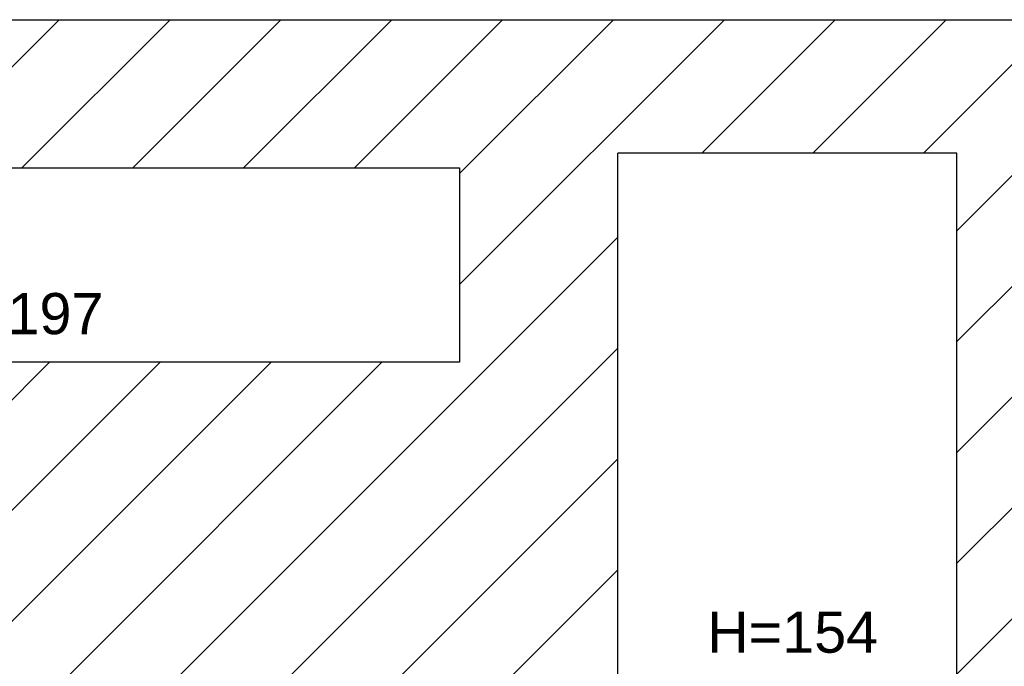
# Model space of a CAD drawing. Header units: millimetres. Extents: x 26866 to 1024070, y -428191 to 408885.
# Tile 197 of 248: x 193550 to 196541, y 402307 to 404272. Entities that reach past the tile are written whole.
import ezdxf

# ---------------------------------------------------------------- set-up
doc = ezdxf.new("R2010")
doc.units = ezdxf.units.MM
doc.header["$LTSCALE"] = 2
for name, color, linetype, lineweight in [('0_OPIS', 7, 'Continuous', 13), ('3DPLAN_A_TABELKA POMIESZCZEŃ', 7, 'Continuous', 0), ('3DPLAN_A_WYSOKOŚCI OPIS', 101, 'Continuous', 5)]:
    doc.layers.add(name, color=color, linetype=linetype, lineweight=lineweight)
for name, color, linetype in [('3DPLAN_A_KRESKOWANIE 1', 253, 'Continuous'), ('3DPLAN_A_OPIS', 8, 'Continuous'), ('3DPLAN_K_NOŚNA', 7, 'Continuous'), ('3DPLAN_K_OBRYS', 243, 'Continuous')]:
    doc.layers.add(name, color=color, linetype=linetype)
doc.styles.add('ARIAL', font='arial.ttf')
pattern_1 = [(45, (23044.838, -26883.88), (-16.83798, 16.83798), [])]

# ---------------------------------------------------------------- blocks, each defined once
blk = doc.blocks.new('kondygnacja -1')
at = {"layer": '3DPLAN_A_KRESKOWANIE 1'}
h = blk.add_hatch(dxfattribs=at)
h.set_pattern_fill('ANSI31', color=256, scale=7.5, style=0)
h.set_pattern_definition(pattern_1)
h.paths.add_polyline_path([(28277.96, -25048.84), (28251.61, -25048.84), (28251.61, -24793.84), (28278.18, -24793.84), (28278.18, -24762.84), (28219.61, -24762.84), (28219.61, -25047.84), (28216.61, -25047.84), (28216.61, -25076.84), (28271.99, -25076.84, 0.071944), (28277.96, -25048.84)], is_closed=False)
h.paths.add_polyline_path([(28278.18, -24762.84), (28278.18, -24793.84), (28403.61, -24793.84), (28403.61, -24846.84), (28416.61, -24846.84), (28416.61, -25048.84), (28382.61, -25048.84), (28382.61, -25076.84), (28454.16, -25076.84), (28454.16, -25047.84), (28433.61, -25047.84), (28433.61, -24852.84), (28471.61, -24852.84), (28471.61, -24793.84), (28641.61, -24793.84), (28641.61, -24865.6), (28641.61, -24873.28), (28641.61, -25034.84), (28626.61, -25034.84), (28626.61, -25047.84), (28604.61, -25047.84), (28604.61, -25076.84), (29072.61, -25076.84), (29072.61, -25049.84), (28668.61, -25049.84), (28668.61, -24698.84), (28724.61, -24698.84), (28724.61, -24683.84), (28670.61, -24683.84), (28670.61, -24472.84), (28713.61, -24472.84), (28713.61, -24430.84), (28681.49, -24430.84), (28681.49, -24372.84), (28278.18, -24372.84), (28278.18, -24417.84), (28488.61, -24417.84), (28488.61, -24476.84), (28322.83, -24476.84), (28349.41, -24616.84), (28515.61, -24616.84), (28515.61, -24654.34), (28536.61, -24654.34), (28536.61, -24413.34), (28639.61, -24413.34), (28639.61, -24762.34), (28536.61, -24762.34), (28536.61, -24724.34), (28515.61, -24724.34), (28515.61, -24762.84), (28464.61, -24762.84), (28464.61, -24784.84), (28424.61, -24784.84), (28424.61, -24762.84), (28278.18, -24762.84)], is_closed=False)
h = blk.add_hatch(dxfattribs=at)
h.set_pattern_fill('ANSI31', color=256, scale=7.5, style=0)
h.set_pattern_definition(pattern_1)
h.paths.add_polyline_path([(28641.61, -24865.6), (28641.61, -24873.28), (28641.61, -25034.84), (28626.61, -25034.84), (28626.61, -25047.84), (28604.61, -25047.84), (28604.61, -25076.84), (29072.61, -25076.84), (29072.61, -25049.84), (28668.61, -25049.84), (28668.61, -24698.84), (28724.61, -24698.84), (28724.61, -24683.84), (28670.61, -24683.84), (28670.61, -24472.84), (28713.61, -24472.84), (28713.61, -24430.84), (28681.49, -24430.84), (28681.49, -24372.84), (28278.18, -24372.84), (28278.18, -24417.84), (28488.61, -24417.84), (28488.61, -24476.84), (28322.83, -24476.84), (28349.41, -24616.84), (28515.61, -24616.84), (28515.61, -24654.34), (28536.61, -24654.34), (28536.61, -24413.34), (28639.61, -24413.34), (28639.61, -24762.34), (28536.61, -24762.34), (28536.61, -24724.34), (28515.61, -24724.34), (28515.61, -24793.84), (28641.61, -24793.84), (28641.61, -24865.6)], is_closed=False)
h.paths.add_polyline_path([(28814.61, -24698.84), (29109.61, -24698.84), (29109.61, -24471.84), (29093.61, -24471.84), (29093.61, -24683.84), (28814.61, -24683.84), (28814.61, -24698.84)], is_closed=False)
h = blk.add_hatch(dxfattribs=at)
h.set_pattern_fill('ANSI31', color=256, scale=7.5, style=0)
h.set_pattern_definition(pattern_1)
h.paths.add_polyline_path([(31677.49, -24430.84), (30214.87, -24430.84), (30214.87, -24470.84), (30429.61, -24470.84), (30429.61, -24477.84), (30447.61, -24477.84), (30447.61, -24818.84), (30476.61, -24818.84), (30476.61, -24470.84), (31012.61, -24470.84), (31012.61, -24478.84), (31079.61, -24478.84), (31079.61, -24470.84), (31638.61, -24470.84), (31638.61, -25036.84), (31079.61, -25036.84), (31079.61, -25028.84), (31012.61, -25028.84), (31012.61, -25036.84), (30611.38, -25036.84), (30611.38, -25072.84), (31023.61, -25072.84), (31034.61, -25082.84), (31034.61, -25330.84), (31023.61, -25340.84), (30831.4, -25340.84, -0.038531), (30832.58, -25356.18), (30832.58, -25371.84), (31079.61, -25371.84), (31079.61, -25072.84), (31638.61, -25072.84), (31638.61, -25943.84), (30832.58, -25943.84), (30832.58, -26009.84), (31677.49, -26009.84)])
h.paths.add_polyline_path([(30682.61, -26009.84), (30832.58, -26009.84), (30832.58, -25943.84), (30760.61, -25943.84), (30760.61, -25454.67), (30735.61, -25464.58), (30735.61, -25943.84), (30682.61, -25943.84)])
h.paths.add_polyline_path([(30679.61, -25371.84), (30735.61, -25371.84), (30735.61, -25464.58), (30760.61, -25454.67), (30760.61, -25371.84), (30832.58, -25371.84), (30832.58, -25356.18, 0.038531), (30831.4, -25340.84), (30679.61, -25340.84)])
h.paths.add_polyline_path([(30355.83, -25371.84), (30425.61, -25371.84), (30425.61, -25379.84), (30463.61, -25379.84), (30463.61, -25424.74), (30471.61, -25424.74), (30471.61, -25395.84), (30533.61, -25395.84), (30533.61, -25371.84), (30576.61, -25371.84), (30576.61, -25341.84), (30472.61, -25341.84), (30472.61, -25326.84), (30427.61, -25326.84), (30427.61, -25341.84), (30355.83, -25341.84)])
h.paths.add_polyline_path([(30456.61, -25936.84), (30425.61, -25936.84), (30425.61, -25945.84), (30380.61, -25945.84), (30380.61, -26009.84), (30512.61, -26009.84), (30512.61, -25943.84), (30466.61, -25943.84), (30466.61, -25712.84), (30456.61, -25712.84)])
h.paths.add_polyline_path([(28888.61, -25941.84), (28888.61, -26009.84), (29013.61, -26009.84), (29013.61, -25941.84)])
h.paths.add_polyline_path([(28591.17, -26009.84), (28591.17, -25944.84), (28547.61, -25944.84), (28547.61, -26009.84)])
h.paths.add_polyline_path([(28624.61, -25870.53), (28654.8, -25870.53), (28654.8, -25924.53), (28624.61, -25924.53), (28624.61, -25944.84), (28591.17, -25944.84), (28591.17, -26009.84), (28713.61, -26009.84), (28713.61, -25941.84), (28672.61, -25941.84), (28672.61, -25932.84), (28657.61, -25932.84), (28657.61, -25716.84), (28624.61, -25716.84)])
h.paths.add_polyline_path([(28372.61, -25944.84), (28328.61, -25944.84), (28328.61, -25907.84), (28282.61, -25907.84), (28282.61, -25944.84), (28248.61, -25944.84), (28248.61, -26009.84), (28372.61, -26009.84)])
h.paths.add_polyline_path([(28092.61, -25563.84), (28054.61, -25563.84), (28054.61, -25383.84), (28067.6, -25383.84), (28067.61, -25375.84), (28340.61, -25375.84), (28340.61, -25341.84), (28070.61, -25341.84), (28070.61, -25332.84), (28030.61, -25332.84), (28030.61, -25395.6), (28048.71, -25395.6), (28048.71, -25449.6), (28030.61, -25449.6), (28030.61, -26009.84), (28073.61, -26009.84), (28073.61, -25944.84), (28054.61, -25944.84), (28054.61, -25668.84), (28092.61, -25668.84)])
h.paths.add_polyline_path([(27949.61, -25495.75), (27949.61, -25507.75), (27983.29, -25507.75), (27983.29, -25521.75), (27949.61, -25521.75), (27949.61, -25531.84), (27999.61, -25531.84), (27999.61, -25934.84), (27982.61, -25934.84), (27982.61, -25942.84), (27947.61, -25942.84), (27947.61, -26009.84), (28026.62, -26009.84), (28026.62, -25449.6), (27999.61, -25449.6), (27999.61, -25463.84), (27949.61, -25463.84), (27949.61, -25481.75), (27983.29, -25481.75), (27983.29, -25495.75)])
h.paths.add_polyline_path([(27982.61, -25361.84), (27952.61, -25361.84), (27952.61, -25332.84), (28026.62, -25332.84), (28026.62, -25395.6), (27999.61, -25395.6), (27999.61, -25377.84), (27982.61, -25377.84)])
h.paths.add_polyline_path([(26818.61, -25892.84), (26781.49, -25892.84), (26781.49, -26009.84), (26894.54, -26009.84), (26894.54, -25942.84), (26830.61, -25942.84), (26830.61, -25930.84), (26818.61, -25930.84)])
h.paths.add_polyline_path([(26894.54, -26009.84), (27115.94, -26009.84), (27115.94, -25942.84), (26894.54, -25942.84)])
h.paths.add_polyline_path([(27115.94, -25942.84), (27115.94, -26009.84), (27466.61, -26009.84), (27466.61, -25942.84), (27427.61, -25942.84), (27427.61, -25933.84), (27384.61, -25933.84), (27384.61, -25942.84)])
h.paths.add_polyline_path([(27641.61, -25942.84), (27641.61, -26009.84), (27802.61, -26009.84), (27802.61, -25942.84)])
h.paths.add_polyline_path([(30621.1, -25040.47), (30688.37, -25040.47), (30688.37, -25072.87), (30621.1, -25072.87)], flags=24)
at = {"layer": '3DPLAN_K_NOŚNA'}
for p, q in [((28639.61, -24413.34), (28536.61, -24413.34)), ((28536.61, -24654.34), (28536.61, -24413.34)), ((28639.61, -24762.34), (28639.61, -24413.34)), ((28189.99, -24417.84), (28488.61, -24417.84)), ((28488.61, -24417.84), (28488.61, -24476.84)), ((28488.61, -24476.84), (28322.83, -24476.84))]:
    blk.add_line(p, q, dxfattribs=at)
at = {"layer": '3DPLAN_K_OBRYS'}
blk.add_line((28027.49, -24372.84), (28681.49, -24372.84), dxfattribs=at)
at = {"layer": '3DPLAN_A_OPIS', "color": 1, "lineweight": 30, "style": 'ARIAL'}
for tag, p in [('PRZESUNIĘCIE_WEJŚCIA', (27655.16, -24535.33)), ('WYŁĄCZONE', (27007.18, -24723.98)), ('Z_OPRACOWANIA', (26996.84, -24746.42)), ('WYŁĄCZONE', (30803.05, -24760.87)), ('Z_OPRACOWANIA', (30792.71, -24783.3)), ('WYŁĄCZONE', (28894.9, -24826.59)), ('Z_OPRACOWANIA', (28884.56, -24849.03)), ('POWIĘKSZENIE_WEJŚCIA', (28313.68, -25144.41)), ('POWIĘKSZENIE_WEJŚCIA', (29600.62, -25191.36)), ('POWIĘKSZENIE_WEJŚCIA', (28011.45, -25235.42)), ('WYŁĄCZONE', (29754.42, -25678.17)), ('Z_OPRACOWANIA', (29744.08, -25700.6)), ('WYJŚCIE_EWAKUACYJNE', (27763.79, -26106.07))]:
    blk.add_attdef(tag, p, '', height=12, dxfattribs=at)
at = {"layer": '3DPLAN_A_OPIS', "color": 0, "lineweight": 30, "style": 'ARIAL'}
for tag, p in [('UGUL_1', (29350.3, -24586.01)), ('UGUL_2', (29622.92, -24586.01)), ('UGUL_3', (29833.15, -24586.01))]:
    blk.add_attdef(tag, p, '', height=12, dxfattribs=at)
at = {"layer": '3DPLAN_A_TABELKA POMIESZCZEŃ', "ltscale": 0.5, "style": 'ARIAL'}
for tag, p in [('KURTYNA', (27861.91, -26064.85)), ('POWIETRZNA', (27861.91, -26084.56))]:
    blk.add_attdef(tag, p, '', height=12, dxfattribs=at)
at = {"layer": '3DPLAN_A_WYSOKOŚCI OPIS', "color": 0, "char_height": 12.5, "width": 59.2068, "attachment_point": 1, "style": 'ARIAL'}
for s, insert in [('H=1197', (28318.74, -24455.87)), ('H=154', (28563.79, -24552.63))]:
    blk.add_mtext(s, dxfattribs=dict(at, insert=insert))

msp = doc.modelspace()

# ---------------------------------------------------------------- block references
at = {"layer": '0_OPIS', "xscale": 10, "yscale": 10, "zscale": 10}
msp.add_blockref('kondygnacja -1', (-90000, 648000), dxfattribs=at)

doc.saveas('drawing.dxf')
